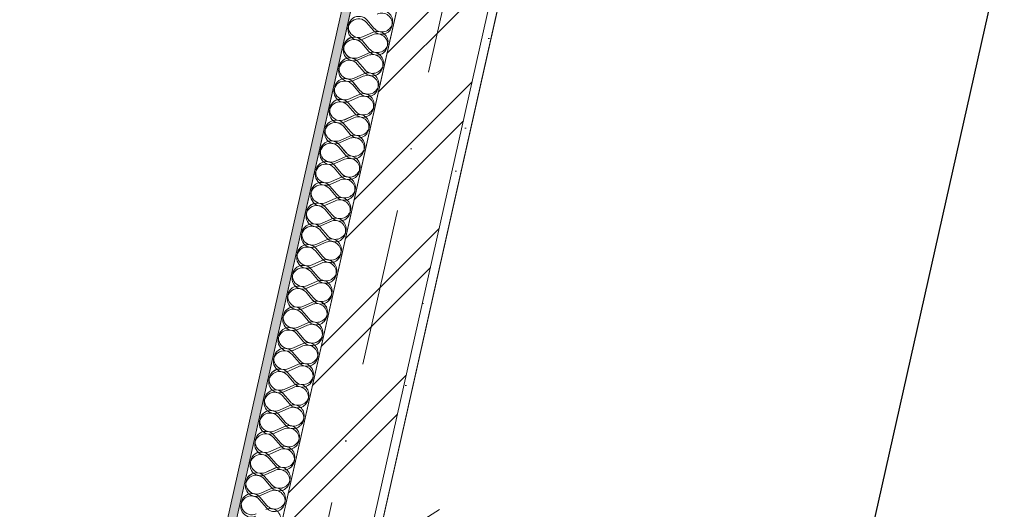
# Model space of a CAD drawing. Header units: millimetres. Extents: x -7145531 to -6681560, y 6117368 to 6219355.
# Tile 102 of 144: x -6935206 to -6933001, y 6140261 to 6141357. Entities that reach past the tile are written whole.
import ezdxf
from ezdxf.enums import TextEntityAlignment as Align

# ---------------------------------------------------------------- set-up
doc = ezdxf.new("R2010")
doc.units = ezdxf.units.MM
doc.header["$MEASUREMENT"] = 0
doc.linetypes.add('Штрихпунктирная', pattern=[670.277762, 352.777767, -176.388884, 0, -141.111112])
for name, color, linetype in [('S - квартира_помещение.АР', 7, 'Continuous'), ('S - МОП.АР', 7, 'Continuous'), ('АР-Стены_внешние_.АР', 7, 'Continuous'), ('АР-Стены_Перегородки_межквартирные_200.АР', 7, 'Continuous'), ('АР-Чертеж-Оси_Осевые размеры.АР', 7, 'Continuous'), ('АР-Чертеж-Размеры.АР', 7, 'Continuous')]:
    doc.layers.add(name, color=color, linetype=linetype)
for name, color, linetype, lineweight in [('АР-Стены_внешние_.АР_Ном._пера__1', 7, 'Continuous', 0), ('АР-Стены_Перегородки_межквартирные_200.АР_Ном._пера__1', 7, 'Continuous', 15), ('АР-Чертеж-Оси_Осевые размеры.АР_Ном._пера__120', 7, 'Continuous', 0)]:
    doc.layers.add(name, color=color, linetype=linetype, lineweight=lineweight)
doc.styles.add('РЎР“Р•РќР•Р\xa0Р\x98Р\xa0_РЎРўР\x98Р›Р¬_3', font='GOTHIC.TTF')
doc.dimstyles.new('СГЕНЕРИР_СТИЛЬ__1', dxfattribs={"dimtxt": 150, "dimasz": 237.5, "dimexe": 0.18, "dimexo": 0.0625, "dimgap": 0, "dimtad": 1, "dimdec": 0, "dimzin": 0, "dimdsep": 46, "dimtxsty": 'РЎР“Р•РќР•Р\xa0Р\x98Р\xa0_РЎРўР\x98Р›Р¬_3', "dimblk": 'ARROWHEAD_6', "dimblk1": 'ARROWHEAD_6', "dimblk2": 'ARROWHEAD_6', "dimcen": 0.09, "dimse1": 1, "dimse2": 1, "dimclrd": 7, "dimclre": 7, "dimclrt": 7, "dimazin": 0, "dimtfac": 1, "dimtdec": 4, "dimtmove": 0, "dimatfit": 3, "dimfxl": 1, "dimtolj": 1, "dimtzin": 0, "dimarcsym": 0})
doc.dimstyles.new('СГЕНЕРИР_СТИЛЬ__3', dxfattribs={"dimtxt": 150, "dimasz": 237.5, "dimexe": 0.18, "dimexo": 0.0625, "dimgap": 0, "dimtad": 1, "dimdec": 0, "dimzin": 0, "dimdsep": 46, "dimtxsty": 'РЎР“Р•РќР•Р\xa0Р\x98Р\xa0_РЎРўР\x98Р›Р¬_3', "dimblk": 'ARROWHEAD_6', "dimblk1": 'ARROWHEAD_6', "dimblk2": 'ARROWHEAD_6', "dimcen": 0.09, "dimse1": 1, "dimse2": 1, "dimclrd": 7, "dimclre": 7, "dimclrt": 7, "dimazin": 0, "dimtfac": 1, "dimtdec": 4, "dimtmove": 2, "dimatfit": 3, "dimfxl": 1, "dimtolj": 1, "dimtzin": 0, "dimarcsym": 0})
pattern_1 = [(45, (-6566190.34, 6563027.8), (-111.369318, 111.369318), [0, -105, 0, -157.5]), (110, (-6565840.34, 6563027.8), (148.001588, 53.868173), [0, -77, 0, -133])]
pattern_2 = [(45, (-6338440.43, 6562625.56), (-111.369318, 111.369318), [0, -105, 0, -157.5]), (110, (-6338090.43, 6562625.56), (148.001588, 53.868173), [0, -77, 0, -133])]

# ---------------------------------------------------------------- blocks, each defined once
blk = doc.blocks.new('Стена_9_8', base_point=(-7161756.7, 6142903.6))
at = {"layer": 'АР-Стены_внешние_.АР', "linetype": 'Continuous', "lineweight": 0, "true_color": 0x000000}
h = blk.add_hatch(dxfattribs=at)
h.set_pattern_fill('БЛОКИ_БЕТОННЫЕ_ЭФФЕКТИВН_71', color=18, style=0, pattern_type=2)
h.set_pattern_definition([(45, (-6566190.34, 6562677.8), (-127.279217, 127.279217), [])])
h.paths.add_polyline_path([(-7162334.3, 6139876.3), (-7161659.2, 6142881.7), (-7161854.3, 6142925.5), (-7162529.4, 6139920.1)])
h = blk.add_hatch(dxfattribs=at)
h.set_pattern_fill('ШТУКАТУРКА__ГИПС_01_0008', color=18, style=0, pattern_type=2)
h.set_pattern_definition(pattern_1)
h.paths.add_polyline_path([(-7162314.8, 6139871.9), (-7161639.6, 6142877.3), (-7161659.2, 6142881.7), (-7162334.3, 6139876.3)])
at = {"layer": 'АР-Стены_внешние_.АР_Ном._пера__1', "color": 7, "linetype": 'Continuous', "lineweight": 15}
blk.add_line((-7162334.3, 6139876.3), (-7161659.2, 6142881.7), dxfattribs=at)
at = {"layer": 'АР-Стены_внешние_.АР_Ном._пера__1', "color": 7, "linetype": 'Continuous', "lineweight": 15, "flags": 128}
blk.add_lwpolyline([(-7161854.3, 6142925.5), (-7162529.4, 6139920.1)], dxfattribs=at)
at = {"layer": 'АР-Стены_внешние_.АР_Ном._пера__1', "color": 7, "linetype": 'Continuous', "lineweight": 0, "flags": 128}
blk.add_lwpolyline([(-7162314.8, 6139871.9), (-7161639.6, 6142877.3)], dxfattribs=at)
blk = doc.blocks.new('*X424', base_point=(-6566190.3, 6562677.8))
at = {"layer": 'АР-Стены_внешние_.АР_Ном._пера__1', "color": 7, "linetype": 'Continuous', "lineweight": 0}
for p, q in [((-7162177.7, 6141758.8), (-7162162.3, 6141740.7)), ((-7162186.1, 6141721.6), (-7162164.4, 6141731.4)), ((-7162188.2, 6141712.3), (-7162172.7, 6141694.2)), ((-7162196.5, 6141675.1), (-7162174.8, 6141684.9)), ((-7162198.6, 6141665.8), (-7162183.1, 6141647.7)), ((-7162206.9, 6141628.7), (-7162185.2, 6141638.4)), ((-7162209, 6141619.4), (-7162193.6, 6141601.3)), ((-7162217.4, 6141582.2), (-7162195.7, 6141592)), ((-7162219.5, 6141572.9), (-7162204, 6141554.8)), ((-7162227.8, 6141535.8), (-7162206.1, 6141545.5)), ((-7162229.9, 6141526.5), (-7162214.4, 6141508.3)), ((-7162238.3, 6141489.3), (-7162216.5, 6141499.1)), ((-7162240.3, 6141480), (-7162224.9, 6141461.9)), ((-7162250.8, 6141433.5), (-7162235.3, 6141415.4)), ((-7162248.7, 6141442.8), (-7162227, 6141452.6)), ((-7162261.2, 6141387.1), (-7162245.8, 6141369)), ((-7162259.1, 6141396.4), (-7162237.4, 6141406.1)), ((-7162269.6, 6141349.9), (-7162247.8, 6141359.7)), ((-7162271.6, 6141340.6), (-7162256.2, 6141322.5)), ((-7162280, 6141303.4), (-7162258.3, 6141313.2)), ((-7162282.1, 6141294.1), (-7162266.6, 6141276)), ((-7162290.4, 6141257), (-7162268.7, 6141266.7)), ((-7162292.5, 6141247.7), (-7162277.1, 6141229.6)), ((-7162300.9, 6141210.5), (-7162279.1, 6141220.3)), ((-7162302.9, 6141201.2), (-7162287.5, 6141183.1)), ((-7162311.3, 6141164.1), (-7162289.6, 6141173.8)), ((-7162313.4, 6141154.8), (-7162297.9, 6141136.7)), ((-7162321.7, 6141117.6), (-7162300, 6141127.4)), ((-7162323.8, 6141108.3), (-7162308.4, 6141090.2)), ((-7162332.2, 6141071.1), (-7162310.5, 6141080.9)), ((-7162334.3, 6141061.8), (-7162318.8, 6141043.7)), ((-7162342.6, 6141024.7), (-7162320.9, 6141034.4)), ((-7162344.7, 6141015.4), (-7162329.2, 6140997.3)), ((-7162355.1, 6140968.9), (-7162339.7, 6140950.8)), ((-7162353, 6140978.2), (-7162331.3, 6140988)), ((-7162363.5, 6140931.7), (-7162341.8, 6140941.5)), ((-7162365.6, 6140922.5), (-7162350.1, 6140904.3)), ((-7162373.9, 6140885.3), (-7162352.2, 6140895.1)), ((-7162376, 6140876), (-7162360.5, 6140857.9)), ((-7162384.3, 6140838.8), (-7162362.6, 6140848.6)), ((-7162386.4, 6140829.5), (-7162371, 6140811.4)), ((-7162394.8, 6140792.4), (-7162373.1, 6140802.1)), ((-7162396.9, 6140783.1), (-7162381.4, 6140765)), ((-7162405.2, 6140745.9), (-7162383.5, 6140755.7)), ((-7162407.3, 6140736.6), (-7162391.8, 6140718.5)), ((-7162415.6, 6140699.4), (-7162393.9, 6140709.2)), ((-7162417.7, 6140690.1), (-7162402.3, 6140672))]:
    blk.add_line(p, q, dxfattribs=at)
for centre, start, end in [((-7162195.8, 6141743.3), 40.4718, 294.2116), ((-7162144.2, 6141756.1), 347.3417, 114.2116), ((-7162144.2, 6141756.1), 220.4718, 347.3417), ((-7162206.3, 6141696.9), 40.4718, 294.2116), ((-7162154.6, 6141709.6), 347.3417, 114.2116), ((-7162154.6, 6141709.6), 220.4718, 347.3417), ((-7162216.7, 6141650.4), 40.4718, 294.2116), ((-7162165, 6141663.2), 347.3417, 114.2116), ((-7162165, 6141663.2), 220.4718, 347.3417), ((-7162175.5, 6141616.7), 347.3417, 114.2116), ((-7162227.1, 6141603.9), 40.4718, 294.2116), ((-7162175.5, 6141616.7), 220.4718, 347.3417), ((-7162185.9, 6141570.3), 347.3417, 114.2116), ((-7162237.6, 6141557.5), 40.4718, 294.2116), ((-7162185.9, 6141570.3), 220.4718, 347.3417), ((-7162196.3, 6141523.8), 347.3417, 114.2116), ((-7162248, 6141511), 40.4718, 294.2116), ((-7162206.8, 6141477.3), 347.3417, 114.2116), ((-7162196.3, 6141523.8), 220.4718, 347.3417), ((-7162258.5, 6141464.5), 40.4718, 294.2116), ((-7162217.2, 6141430.9), 347.3417, 114.2116), ((-7162206.8, 6141477.3), 220.4718, 347.3417), ((-7162268.9, 6141418.1), 40.4718, 294.2116), ((-7162217.2, 6141430.9), 220.4718, 347.3417), ((-7162279.3, 6141371.6), 40.4718, 294.2116), ((-7162227.6, 6141384.4), 347.3417, 114.2116), ((-7162227.6, 6141384.4), 220.4718, 347.3417), ((-7162289.8, 6141325.2), 40.4718, 294.2116), ((-7162238.1, 6141338), 347.3417, 114.2116), ((-7162238.1, 6141338), 220.4718, 347.3417), ((-7162300.2, 6141278.7), 40.4718, 294.2116), ((-7162248.5, 6141291.5), 347.3417, 114.2116), ((-7162248.5, 6141291.5), 220.4718, 347.3417), ((-7162310.6, 6141232.2), 40.4718, 294.2116), ((-7162258.9, 6141245), 347.3417, 114.2116), ((-7162258.9, 6141245), 220.4718, 347.3417), ((-7162269.4, 6141198.6), 347.3417, 114.2116), ((-7162321.1, 6141185.8), 40.4718, 294.2116), ((-7162269.4, 6141198.6), 220.4718, 347.3417), ((-7162279.8, 6141152.1), 347.3417, 114.2116), ((-7162331.5, 6141139.3), 40.4718, 294.2116), ((-7162279.8, 6141152.1), 220.4718, 347.3417), ((-7162290.3, 6141105.6), 347.3417, 114.2116), ((-7162341.9, 6141092.8), 40.4718, 294.2116), ((-7162290.3, 6141105.6), 220.4718, 347.3417), ((-7162300.7, 6141059.2), 347.3417, 114.2116), ((-7162352.4, 6141046.4), 40.4718, 294.2116), ((-7162311.1, 6141012.7), 347.3417, 114.2116), ((-7162300.7, 6141059.2), 220.4718, 347.3417), ((-7162362.8, 6140999.9), 40.4718, 294.2116), ((-7162321.6, 6140966.3), 347.3417, 114.2116), ((-7162311.1, 6141012.7), 220.4718, 347.3417), ((-7162373.2, 6140953.5), 40.4718, 294.2116), ((-7162321.6, 6140966.3), 220.4718, 347.3417), ((-7162383.7, 6140907), 40.4718, 294.2116), ((-7162332, 6140919.8), 347.3417, 114.2116), ((-7162332, 6140919.8), 220.4718, 347.3417), ((-7162394.1, 6140860.5), 40.4718, 294.2116), ((-7162342.4, 6140873.3), 347.3417, 114.2116), ((-7162342.4, 6140873.3), 220.4718, 347.3417), ((-7162404.5, 6140814.1), 40.4718, 294.2116), ((-7162352.9, 6140826.9), 347.3417, 114.2116), ((-7162352.9, 6140826.9), 220.4718, 347.3417), ((-7162363.3, 6140780.4), 347.3417, 114.2116), ((-7162415, 6140767.6), 40.4718, 294.2116), ((-7162363.3, 6140780.4), 220.4718, 347.3417), ((-7162373.7, 6140734), 347.3417, 114.2116), ((-7162425.4, 6140721.2), 40.4718, 294.2116), ((-7162373.7, 6140734), 220.4718, 347.3417), ((-7162384.2, 6140687.5), 347.3417, 114.2116), ((-7162435.8, 6140674.7), 40.4718, 294.2116), ((-7162384.2, 6140687.5), 220.4718, 347.3417), ((-7162394.6, 6140641), 347.3417, 114.2116)]:
    blk.add_arc(centre, 23.8, start, end, dxfattribs=at)
blk = doc.blocks.new('Стена_163_8', base_point=(-7164340.2, 6132132.6))
at = {"layer": 'АР-Стены_внешние_.АР', "linetype": 'Continuous', "lineweight": 0, "true_color": 0x000000}
h = blk.add_hatch(dxfattribs=at)
h.set_pattern_fill('ШТУКАТУРКА__ГИПС_01_0008', color=18, style=0, pattern_type=2)
h.set_pattern_definition(pattern_1)
h.paths.add_polyline_path([(-7161215.8, 6146317.8), (-7164394.4, 6132165.3), (-7164374.8, 6132160.9), (-7161196.3, 6146313.5)])
at = {"layer": 'АР-Стены_внешние_.АР_Ном._пера__1', "color": 7, "linetype": 'Continuous', "lineweight": 0}
blk.add_line((-7161196.3, 6146313.5), (-7164374.8, 6132160.9), dxfattribs=at)
at = {"layer": 'АР-Стены_внешние_.АР_Ном._пера__1', "color": 7, "linetype": 'Continuous', "lineweight": 0, "flags": 128}
for points in [[(-7161215.8, 6146317.8), (-7164394.4, 6132165.3)], [(-7164277.3, 6132139), (-7161098.7, 6146291.6)]]:
    blk.add_lwpolyline(points, dxfattribs=at)
at = {"layer": 'АР-Стены_внешние_.АР', "color": 7, "lineweight": 0}
blk.add_blockref('*X424', (-6566190.3, 6562677.8), dxfattribs=at)
blk = doc.blocks.new('Стандартный Маркер Сетки[63]_8', base_point=(-7160680.9, 6147693.7))
at = {"layer": 'АР-Чертеж-Оси_Осевые размеры.АР_Ном._пера__120', "color": 7, "linetype": 'Штрихпунктирная', "lineweight": 0}
blk.add_line((-7160787.5, 6147219.2), (-7165571.2, 6125919.8), dxfattribs=at)
at = {"layer": 'АР-Чертеж-Оси_Осевые размеры.АР_Ном._пера__120', "color": 7, "lineweight": 0, "style": 'РЎР“Р•РќР•Р\xa0Р\x98Р\xa0_РЎРўР\x98Р›Р¬_3'}
blk.add_attdef('AC_MarkerText_1', text='', height=350, rotation=347.3417, dxfattribs=at).set_placement((-7165717.5, 6125138.4), align=Align.TOP_CENTER)
blk = doc.blocks.new('Стандартный Маркер Сетки[83]_8', base_point=(-7160680.9, 6147693.7))
at = {"layer": 'АР-Чертеж-Оси_Осевые размеры.АР_Ном._пера__120', "color": 7, "linetype": 'Штрихпунктирная', "lineweight": 0}
blk.add_line((-7160787.5, 6147219.2), (-7165571.2, 6125919.8), dxfattribs=at)
at = {"layer": 'АР-Чертеж-Оси_Осевые размеры.АР_Ном._пера__120', "color": 7, "lineweight": 0, "style": 'РЎР“Р•РќР•Р\xa0Р\x98Р\xa0_РЎРўР\x98Р›Р¬_3'}
blk.add_attdef('AC_MarkerText_1', text='', height=350, rotation=347.3417, dxfattribs=at).set_placement((-7165717.5, 6125138.4), align=Align.TOP_CENTER)
blk = doc.blocks.new('ARROWHEAD_6')
at = {"color": 0, "linetype": 'Continuous', "lineweight": 0}
for p, q in [((-0.5, -0.5), (0.5, 0.5)), ((0, 0), (-1, 0))]:
    blk.add_line(p, q, dxfattribs=at)
blk = doc.blocks.new('*D492', base_point=(-6566190.3, 6562677.8))
at = {"layer": 'Defpoints', "color": 0, "linetype": 'Continuous', "transparency": 16777216}
for p in [(-6931391.1, 6145295.9), (-6933610.7, 6138819.8), (-6933248.1, 6138738.3)]:
    blk.add_point(p, dxfattribs=at)
at = {"layer": 'АР-Чертеж-Размеры.АР', "color": 7, "linetype": 'Continuous', "lineweight": -2, "transparency": 16777216}
blk.add_line((-6932171.4, 6145227.8), (-6933558.6, 6139051.5), dxfattribs=at)
at = {"layer": 'АР-Чертеж-Размеры.АР', "color": 7, "linetype": 'Continuous', "lineweight": -2, "transparency": 16777216, "xscale": 237.5, "yscale": 237.5, "zscale": 237.5}
for p, rotation in [((-6932119.4, 6145459.5), 77.3410680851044), ((-6933610.7, 6138819.8), 257.3410680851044)]:
    blk.add_blockref('ARROWHEAD_6', p, dxfattribs=dict(at, rotation=rotation))
at = {"layer": 'АР-Чертеж-Размеры.АР', "color": 7, "linetype": 'Continuous', "lineweight": 0, "transparency": 16777216, "insert": (-6933066.2, 6141723), "char_height": 150, "attachment_point": 5, "rotation": 77.3411, "style": 'РЎР“Р•РќР•Р\xa0Р\x98Р\xa0_РЎРўР\x98Р›Р¬_3'}
blk.add_mtext('\\A1;6805', dxfattribs=at)
blk = doc.blocks.new('*D606', base_point=(-6566190.3, 6562677.8))
at = {"layer": 'Defpoints', "color": 0, "linetype": 'Continuous', "transparency": 16777216}
for p in [(-6934227.3, 6140972.4), (-6930679.7, 6140613.6), (-6930953.3, 6139395)]:
    blk.add_point(p, dxfattribs=at)
at = {"layer": 'АР-Чертеж-Размеры.АР', "color": 7, "linetype": 'Continuous', "lineweight": -2, "transparency": 16777216}
for p, q in [((-6934175.6, 6140118.7), (-6932906.2, 6139833.6)), ((-6931185, 6139447.1), (-6932468.2, 6139735.3))]:
    blk.add_line(p, q, dxfattribs=at)
at = {"layer": 'АР-Чертеж-Размеры.АР', "color": 7, "linetype": 'Continuous', "lineweight": -2, "transparency": 16777216, "xscale": 237.5, "yscale": 237.5, "zscale": 237.5}
for p, rotation in [((-6934407.3, 6140170.8), 167.3421446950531), ((-6930953.3, 6139395), 347.342144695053)]:
    blk.add_blockref('ARROWHEAD_6', p, dxfattribs=dict(at, rotation=rotation))
at = {"layer": 'АР-Чертеж-Размеры.АР', "color": 7, "linetype": 'Continuous', "lineweight": 0, "transparency": 16777216, "insert": (-6932687.2, 6139784.4), "char_height": 150, "attachment_point": 5, "rotation": 347.3421, "style": 'РЎР“Р•РќР•Р\xa0Р\x98Р\xa0_РЎРўР\x98Р›Р¬_3'}
blk.add_mtext('\\A1;3540', dxfattribs=at)
blk = doc.blocks.new('Стена_231_3', base_point=(-6934006.8, 6142501.4))
at = {"layer": 'АР-Стены_внешние_.АР', "linetype": 'Continuous', "lineweight": 0, "true_color": 0x000000}
h = blk.add_hatch(dxfattribs=at)
h.set_pattern_fill('БЛОКИ_БЕТОННЫЕ_ЭФФЕКТИВН_7A', color=18, style=0, pattern_type=2)
h.set_pattern_definition([(45, (-6338440.43, 6562275.56), (-127.279217, 127.279217), [])])
h.paths.add_polyline_path([(-6934584.4, 6139474.1), (-6933909.3, 6142479.4), (-6934104.4, 6142523.3), (-6934779.5, 6139517.9)])
h = blk.add_hatch(dxfattribs=at)
h.set_pattern_fill('ШТУКАТУРКА__ГИПС_01_0003', color=18, style=0, pattern_type=2)
h.set_pattern_definition(pattern_2)
h.paths.add_polyline_path([(-6934564.9, 6139469.7), (-6933889.7, 6142475.1), (-6933909.3, 6142479.4), (-6934584.4, 6139474.1)])
at = {"layer": 'АР-Стены_внешние_.АР_Ном._пера__1', "color": 7, "linetype": 'Continuous', "lineweight": 15}
blk.add_line((-6934584.4, 6139474.1), (-6933909.3, 6142479.4), dxfattribs=at)
at = {"layer": 'АР-Стены_внешние_.АР_Ном._пера__1', "color": 7, "linetype": 'Continuous', "lineweight": 15, "flags": 128}
blk.add_lwpolyline([(-6934104.4, 6142523.3), (-6934779.5, 6139517.9)], dxfattribs=at)
at = {"layer": 'АР-Стены_внешние_.АР_Ном._пера__1', "color": 7, "linetype": 'Continuous', "lineweight": 0, "flags": 128}
blk.add_lwpolyline([(-6934564.9, 6139469.7), (-6933889.7, 6142475.1)], dxfattribs=at)
blk = doc.blocks.new('*X873', base_point=(-6338440.4, 6562275.6))
at = {"layer": 'АР-Стены_Перегородки_межквартирные_200.АР_Ном._пера__1', "color": 7, "linetype": 'Continuous', "lineweight": 0}
for p, q in [((-6934428.8, 6141351), (-6934413.4, 6141332.9)), ((-6934437.2, 6141313.9), (-6934415.5, 6141323.6)), ((-6934439.3, 6141304.6), (-6934423.8, 6141286.5)), ((-6934447.6, 6141267.4), (-6934425.9, 6141277.2)), ((-6934449.7, 6141258.1), (-6934434.2, 6141240)), ((-6934460.1, 6141211.6), (-6934444.7, 6141193.5)), ((-6934458, 6141220.9), (-6934436.3, 6141230.7)), ((-6934468.5, 6141174.5), (-6934446.8, 6141184.2)), ((-6934470.6, 6141165.2), (-6934455.1, 6141147.1)), ((-6934478.9, 6141128), (-6934457.2, 6141137.8)), ((-6934481, 6141118.7), (-6934465.5, 6141100.6)), ((-6934489.3, 6141081.6), (-6934467.6, 6141091.3)), ((-6934491.4, 6141072.3), (-6934476, 6141054.2)), ((-6934499.8, 6141035.1), (-6934478.1, 6141044.9)), ((-6934501.9, 6141025.8), (-6934486.4, 6141007.7)), ((-6934510.2, 6140988.6), (-6934488.5, 6140998.4)), ((-6934512.3, 6140979.3), (-6934496.8, 6140961.2)), ((-6934520.6, 6140942.2), (-6934498.9, 6140951.9)), ((-6934522.7, 6140932.9), (-6934507.3, 6140914.8)), ((-6934531.1, 6140895.7), (-6934509.4, 6140905.5)), ((-6934533.2, 6140886.4), (-6934517.7, 6140868.3)), ((-6934541.5, 6140849.2), (-6934519.8, 6140859)), ((-6934543.6, 6140840), (-6934528.1, 6140821.8)), ((-6934554, 6140793.5), (-6934538.6, 6140775.4)), ((-6934551.9, 6140802.8), (-6934530.2, 6140812.5)), ((-6934562.4, 6140756.3), (-6934540.7, 6140766.1)), ((-6934564.5, 6140747), (-6934549, 6140728.9)), ((-6934572.8, 6140709.9), (-6934551.1, 6140719.6)), ((-6934574.9, 6140700.6), (-6934559.4, 6140682.5)), ((-6934583.3, 6140663.4), (-6934561.5, 6140673.2)), ((-6934585.3, 6140654.1), (-6934569.9, 6140636)), ((-6934593.7, 6140616.9), (-6934572, 6140626.7)), ((-6934595.8, 6140607.6), (-6934580.3, 6140589.5)), ((-6934604.1, 6140570.5), (-6934582.4, 6140580.2)), ((-6934606.2, 6140561.2), (-6934590.8, 6140543.1)), ((-6934614.6, 6140524), (-6934592.8, 6140533.8)), ((-6934616.6, 6140514.7), (-6934601.2, 6140496.6)), ((-6934625, 6140477.6), (-6934603.3, 6140487.3)), ((-6934627.1, 6140468.3), (-6934611.6, 6140450.1)), ((-6934635.4, 6140431.1), (-6934613.7, 6140440.9)), ((-6934637.5, 6140421.8), (-6934622.1, 6140403.7)), ((-6934647.9, 6140375.3), (-6934632.5, 6140357.2)), ((-6934645.9, 6140384.6), (-6934624.1, 6140394.4)), ((-6934658.4, 6140328.9), (-6934642.9, 6140310.8)), ((-6934656.3, 6140338.2), (-6934634.6, 6140347.9)), ((-6934666.7, 6140291.7), (-6934645, 6140301.5)), ((-6934668.8, 6140282.4), (-6934653.4, 6140264.3))]:
    blk.add_line(p, q, dxfattribs=at)
for centre, start, end in [((-6934395.3, 6141348.4), 347.3424, 114.2123), ((-6934446.9, 6141335.6), 40.4725, 294.2123), ((-6934395.3, 6141348.4), 220.4725, 347.3424), ((-6934405.7, 6141301.9), 347.3424, 114.2123), ((-6934457.4, 6141289.1), 40.4725, 294.2123), ((-6934416.1, 6141255.5), 347.3424, 114.2123), ((-6934405.7, 6141301.9), 220.4725, 347.3424), ((-6934467.8, 6141242.7), 40.4725, 294.2123), ((-6934426.6, 6141209), 347.3424, 114.2123), ((-6934416.1, 6141255.5), 220.4725, 347.3424), ((-6934478.2, 6141196.2), 40.4725, 294.2123), ((-6934426.6, 6141209), 220.4725, 347.3424), ((-6934488.7, 6141149.7), 40.4725, 294.2123), ((-6934437, 6141162.5), 347.3424, 114.2123), ((-6934437, 6141162.5), 220.4725, 347.3424), ((-6934499.1, 6141103.3), 40.4725, 294.2123), ((-6934447.4, 6141116.1), 347.3424, 114.2123), ((-6934447.4, 6141116.1), 220.4725, 347.3424), ((-6934509.5, 6141056.8), 40.4725, 294.2123), ((-6934457.9, 6141069.6), 347.3424, 114.2123), ((-6934457.9, 6141069.6), 220.4725, 347.3424), ((-6934520, 6141010.3), 40.4725, 294.2123), ((-6934468.3, 6141023.1), 347.3424, 114.2123), ((-6934468.3, 6141023.1), 220.4725, 347.3424), ((-6934478.7, 6140976.7), 347.3424, 114.2123), ((-6934530.4, 6140963.9), 40.4725, 294.2123), ((-6934478.7, 6140976.7), 220.4725, 347.3424), ((-6934489.2, 6140930.2), 347.3424, 114.2123), ((-6934540.8, 6140917.4), 40.4725, 294.2123), ((-6934489.2, 6140930.2), 220.4725, 347.3424), ((-6934499.6, 6140883.8), 347.3424, 114.2123), ((-6934551.3, 6140871), 40.4725, 294.2123), ((-6934510, 6140837.3), 347.3424, 114.2123), ((-6934499.6, 6140883.8), 220.4725, 347.3424), ((-6934561.7, 6140824.5), 40.4725, 294.2123), ((-6934520.5, 6140790.8), 347.3424, 114.2123), ((-6934510, 6140837.3), 220.4725, 347.3424), ((-6934572.1, 6140778), 40.4725, 294.2123), ((-6934520.5, 6140790.8), 220.4725, 347.3424), ((-6934582.6, 6140731.6), 40.4725, 294.2123), ((-6934530.9, 6140744.4), 347.3424, 114.2123), ((-6934530.9, 6140744.4), 220.4725, 347.3424), ((-6934593, 6140685.1), 40.4725, 294.2123), ((-6934541.3, 6140697.9), 347.3424, 114.2123), ((-6934541.3, 6140697.9), 220.4725, 347.3424), ((-6934603.4, 6140638.7), 40.4725, 294.2123), ((-6934551.8, 6140651.4), 347.3424, 114.2123), ((-6934551.8, 6140651.4), 220.4725, 347.3424), ((-6934613.9, 6140592.2), 40.4725, 294.2123), ((-6934562.2, 6140605), 347.3424, 114.2123), ((-6934562.2, 6140605), 220.4725, 347.3424), ((-6934572.6, 6140558.5), 347.3424, 114.2123), ((-6934624.3, 6140545.7), 40.4725, 294.2123), ((-6934572.6, 6140558.5), 220.4725, 347.3424), ((-6934583.1, 6140512.1), 347.3424, 114.2123), ((-6934634.8, 6140499.3), 40.4725, 294.2123), ((-6934583.1, 6140512.1), 220.4725, 347.3424), ((-6934593.5, 6140465.6), 347.3424, 114.2123), ((-6934645.2, 6140452.8), 40.4725, 294.2123), ((-6934603.9, 6140419.1), 347.3424, 114.2123), ((-6934593.5, 6140465.6), 220.4725, 347.3424), ((-6934655.6, 6140406.3), 40.4725, 294.2123), ((-6934614.4, 6140372.7), 347.3424, 114.2123), ((-6934603.9, 6140419.1), 220.4725, 347.3424), ((-6934666.1, 6140359.9), 40.4725, 294.2123), ((-6934614.4, 6140372.7), 220.4725, 347.3424), ((-6934676.5, 6140313.4), 40.4725, 294.2123), ((-6934624.8, 6140326.2), 347.3424, 114.2123), ((-6934624.8, 6140326.2), 220.4725, 347.3424), ((-6934686.9, 6140267), 40.4725, 294.2123), ((-6934635.2, 6140279.8), 347.3424, 114.2123), ((-6934635.2, 6140279.8), 220.4725, 347.3424)]:
    blk.add_arc(centre, 23.8, start, end, dxfattribs=at)
blk = doc.blocks.new('Стена_258_3', base_point=(-6933461.3, 6145935.1))
at = {"layer": 'АР-Стены_Перегородки_межквартирные_200.АР', "linetype": 'Continuous', "lineweight": 0, "true_color": 0x000000}
h = blk.add_hatch(dxfattribs=at)
h.set_pattern_fill('ШТУКАТУРКА__ГИПС_01_0003', color=18, style=0, pattern_type=2)
h.set_pattern_definition(pattern_2)
h.paths.add_polyline_path([(-6933465.7, 6145915.6), (-6936644.1, 6131763), (-6936624.6, 6131758.6), (-6933446.2, 6145911.2)])
at = {"layer": 'АР-Стены_Перегородки_межквартирные_200.АР_Ном._пера__1', "color": 7, "linetype": 'Continuous', "lineweight": 0}
blk.add_line((-6933446.2, 6145911.2), (-6936624.6, 6131758.6), dxfattribs=at)
at = {"layer": 'АР-Стены_Перегородки_межквартирные_200.АР_Ном._пера__1', "color": 7, "linetype": 'Continuous', "lineweight": 0, "flags": 128}
for points in [[(-6933465.7, 6145915.6), (-6936644.1, 6131763)], [(-6936527, 6131736.7), (-6933348.6, 6145889.3)]]:
    blk.add_lwpolyline(points, dxfattribs=at)
at = {"layer": 'АР-Стены_Перегородки_межквартирные_200.АР', "color": 7, "lineweight": 0}
blk.add_blockref('*X873', (-6338440.4, 6562275.6), dxfattribs=at)
blk = doc.blocks.new('*X876', base_point=(-6338440.4, 6562275.6))
at = {"layer": 'АР-Стены_внешние_.АР_Ном._пера__1', "color": 7, "linetype": 'Continuous', "lineweight": 0}
for p, q in [((-6934427.8, 6141356.5), (-6934412.4, 6141338.4)), ((-6934436.2, 6141319.4), (-6934414.5, 6141329.1)), ((-6934438.3, 6141310.1), (-6934422.8, 6141292)), ((-6934446.6, 6141272.9), (-6934424.9, 6141282.7)), ((-6934448.7, 6141263.6), (-6934433.2, 6141245.5)), ((-6934457, 6141226.4), (-6934435.3, 6141236.2)), ((-6934459.1, 6141217.1), (-6934443.7, 6141199)), ((-6934467.5, 6141180), (-6934445.8, 6141189.7)), ((-6934469.6, 6141170.7), (-6934454.1, 6141152.6)), ((-6934480, 6141124.2), (-6934464.5, 6141106.1)), ((-6934477.9, 6141133.5), (-6934456.2, 6141143.3)), ((-6934488.3, 6141087), (-6934466.6, 6141096.8)), ((-6934490.4, 6141077.8), (-6934475, 6141059.6)), ((-6934498.8, 6141040.6), (-6934477.1, 6141050.4)), ((-6934500.9, 6141031.3), (-6934485.4, 6141013.2)), ((-6934509.2, 6140994.1), (-6934487.5, 6141003.9)), ((-6934511.3, 6140984.8), (-6934495.8, 6140966.7)), ((-6934519.6, 6140947.7), (-6934497.9, 6140957.4)), ((-6934521.7, 6140938.4), (-6934506.3, 6140920.3)), ((-6934530.1, 6140901.2), (-6934508.4, 6140911)), ((-6934532.2, 6140891.9), (-6934516.7, 6140873.8)), ((-6934540.5, 6140854.7), (-6934518.8, 6140864.5)), ((-6934542.6, 6140845.4), (-6934527.1, 6140827.3)), ((-6934551, 6140808.3), (-6934529.2, 6140818)), ((-6934553, 6140799), (-6934537.6, 6140780.9)), ((-6934561.4, 6140761.8), (-6934539.7, 6140771.6)), ((-6934563.5, 6140752.5), (-6934548, 6140734.4)), ((-6934573.9, 6140706.1), (-6934558.5, 6140688)), ((-6934571.8, 6140715.4), (-6934550.1, 6140725.1)), ((-6934584.3, 6140659.6), (-6934568.9, 6140641.5)), ((-6934582.3, 6140668.9), (-6934560.5, 6140678.7)), ((-6934592.7, 6140622.4), (-6934571, 6140632.2)), ((-6934594.8, 6140613.1), (-6934579.3, 6140595)), ((-6934603.1, 6140576), (-6934581.4, 6140585.7)), ((-6934605.2, 6140566.7), (-6934589.8, 6140548.6)), ((-6934613.6, 6140529.5), (-6934591.8, 6140539.3)), ((-6934615.6, 6140520.2), (-6934600.2, 6140502.1)), ((-6934624, 6140483), (-6934602.3, 6140492.8)), ((-6934626.1, 6140473.8), (-6934610.6, 6140455.6)), ((-6934634.4, 6140436.6), (-6934612.7, 6140446.4)), ((-6934636.5, 6140427.3), (-6934621.1, 6140409.2)), ((-6934644.9, 6140390.1), (-6934623.2, 6140399.9)), ((-6934647, 6140380.8), (-6934631.5, 6140362.7)), ((-6934655.3, 6140343.7), (-6934633.6, 6140353.4)), ((-6934657.4, 6140334.4), (-6934641.9, 6140316.3)), ((-6934665.7, 6140297.2), (-6934644, 6140307)), ((-6934667.8, 6140287.9), (-6934652.4, 6140269.8))]:
    blk.add_line(p, q, dxfattribs=at)
for centre, start, end in [((-6934445.9, 6141341.1), 40.4718, 294.2116), ((-6934394.3, 6141353.9), 347.3417, 114.2116), ((-6934394.3, 6141353.9), 220.4718, 347.3417), ((-6934404.7, 6141307.4), 347.3417, 114.2116), ((-6934456.4, 6141294.6), 40.4718, 294.2116), ((-6934404.7, 6141307.4), 220.4718, 347.3417), ((-6934415.1, 6141260.9), 347.3417, 114.2116), ((-6934466.8, 6141248.1), 40.4718, 294.2116), ((-6934415.1, 6141260.9), 220.4718, 347.3417), ((-6934425.6, 6141214.5), 347.3417, 114.2116), ((-6934477.2, 6141201.7), 40.4718, 294.2116), ((-6934436, 6141168), 347.3417, 114.2116), ((-6934425.6, 6141214.5), 220.4718, 347.3417), ((-6934487.7, 6141155.2), 40.4718, 294.2116), ((-6934446.4, 6141121.6), 347.3417, 114.2116), ((-6934436, 6141168), 220.4718, 347.3417), ((-6934498.1, 6141108.8), 40.4718, 294.2116), ((-6934446.4, 6141121.6), 220.4718, 347.3417), ((-6934508.5, 6141062.3), 40.4718, 294.2116), ((-6934456.9, 6141075.1), 347.3417, 114.2116), ((-6934456.9, 6141075.1), 220.4718, 347.3417), ((-6934519, 6141015.8), 40.4718, 294.2116), ((-6934467.3, 6141028.6), 347.3417, 114.2116), ((-6934467.3, 6141028.6), 220.4718, 347.3417), ((-6934529.4, 6140969.4), 40.4718, 294.2116), ((-6934477.7, 6140982.2), 347.3417, 114.2116), ((-6934477.7, 6140982.2), 220.4718, 347.3417), ((-6934539.8, 6140922.9), 40.4718, 294.2116), ((-6934488.2, 6140935.7), 347.3417, 114.2116), ((-6934488.2, 6140935.7), 220.4718, 347.3417), ((-6934498.6, 6140889.3), 347.3417, 114.2116), ((-6934550.3, 6140876.5), 40.4718, 294.2116), ((-6934498.6, 6140889.3), 220.4718, 347.3417), ((-6934509, 6140842.8), 347.3417, 114.2116), ((-6934560.7, 6140830), 40.4718, 294.2116), ((-6934509, 6140842.8), 220.4718, 347.3417), ((-6934519.5, 6140796.3), 347.3417, 114.2116), ((-6934571.2, 6140783.5), 40.4718, 294.2116), ((-6934529.9, 6140749.9), 347.3417, 114.2116), ((-6934519.5, 6140796.3), 220.4718, 347.3417), ((-6934581.6, 6140737.1), 40.4718, 294.2116), ((-6934540.3, 6140703.4), 347.3417, 114.2116), ((-6934529.9, 6140749.9), 220.4718, 347.3417), ((-6934592, 6140690.6), 40.4718, 294.2116), ((-6934540.3, 6140703.4), 220.4718, 347.3417), ((-6934602.5, 6140644.1), 40.4718, 294.2116), ((-6934550.8, 6140656.9), 347.3417, 114.2116), ((-6934550.8, 6140656.9), 220.4718, 347.3417), ((-6934612.9, 6140597.7), 40.4718, 294.2116), ((-6934561.2, 6140610.5), 347.3417, 114.2116), ((-6934561.2, 6140610.5), 220.4718, 347.3417), ((-6934623.3, 6140551.2), 40.4718, 294.2116), ((-6934571.6, 6140564), 347.3417, 114.2116), ((-6934571.6, 6140564), 220.4718, 347.3417), ((-6934633.8, 6140504.8), 40.4718, 294.2116), ((-6934582.1, 6140517.6), 347.3417, 114.2116), ((-6934582.1, 6140517.6), 220.4718, 347.3417), ((-6934592.5, 6140471.1), 347.3417, 114.2116), ((-6934644.2, 6140458.3), 40.4718, 294.2116), ((-6934592.5, 6140471.1), 220.4718, 347.3417), ((-6934603, 6140424.6), 347.3417, 114.2116), ((-6934654.6, 6140411.8), 40.4718, 294.2116), ((-6934603, 6140424.6), 220.4718, 347.3417), ((-6934613.4, 6140378.2), 347.3417, 114.2116), ((-6934665.1, 6140365.4), 40.4718, 294.2116), ((-6934613.4, 6140378.2), 220.4718, 347.3417), ((-6934623.8, 6140331.7), 347.3417, 114.2116), ((-6934675.5, 6140318.9), 40.4718, 294.2116), ((-6934634.3, 6140285.3), 347.3417, 114.2116), ((-6934623.8, 6140331.7), 220.4718, 347.3417), ((-6934685.9, 6140272.5), 40.4718, 294.2116), ((-6934644.7, 6140238.8), 347.3417, 114.2116), ((-6934634.3, 6140285.3), 220.4718, 347.3417)]:
    blk.add_arc(centre, 23.8, start, end, dxfattribs=at)
blk = doc.blocks.new('Стена_259_3', base_point=(-6936590.3, 6131730.4))
at = {"layer": 'АР-Стены_внешние_.АР', "linetype": 'Continuous', "lineweight": 0, "true_color": 0x000000}
h = blk.add_hatch(dxfattribs=at)
h.set_pattern_fill('ШТУКАТУРКА__ГИПС_01_0003', color=18, style=0, pattern_type=2)
h.set_pattern_definition(pattern_2)
h.paths.add_polyline_path([(-6933465.9, 6145915.6), (-6936644.4, 6131763), (-6936624.9, 6131758.7), (-6933446.3, 6145911.2)])
at = {"layer": 'АР-Стены_внешние_.АР_Ном._пера__1', "color": 7, "linetype": 'Continuous', "lineweight": 0}
blk.add_line((-6933446.3, 6145911.2), (-6936624.9, 6131758.7), dxfattribs=at)
at = {"layer": 'АР-Стены_внешние_.АР_Ном._пера__1', "color": 7, "linetype": 'Continuous', "lineweight": 0, "flags": 128}
for points in [[(-6933465.9, 6145915.6), (-6936644.4, 6131763)], [(-6936527.4, 6131736.7), (-6933348.8, 6145889.3)]]:
    blk.add_lwpolyline(points, dxfattribs=at)
at = {"layer": 'АР-Стены_внешние_.АР', "color": 7, "lineweight": 0}
blk.add_blockref('*X876', (-6338440.4, 6562275.6), dxfattribs=at)
blk = doc.blocks.new('Стандартный Маркер Сетки[130]_3', base_point=(-6932931, 6147291.5))
at = {"layer": 'АР-Чертеж-Оси_Осевые размеры.АР_Ном._пера__120', "color": 7, "linetype": 'Штрихпунктирная', "lineweight": 0}
blk.add_line((-6933037.6, 6146816.9), (-6937821.3, 6125517.5), dxfattribs=at)
at = {"layer": 'АР-Чертеж-Оси_Осевые размеры.АР_Ном._пера__120', "color": 7, "lineweight": 0, "style": 'РЎР“Р•РќР•Р\xa0Р\x98Р\xa0_РЎРўР\x98Р›Р¬_3'}
blk.add_attdef('AC_MarkerText_1', text='', height=350, rotation=347.3417, dxfattribs=at).set_placement((-6937967.6, 6124736.2), align=Align.TOP_CENTER)
blk = doc.blocks.new('Стандартный Маркер Сетки[143]_3', base_point=(-6932931, 6147291.5))
at = {"layer": 'АР-Чертеж-Оси_Осевые размеры.АР_Ном._пера__120', "color": 7, "linetype": 'Штрихпунктирная', "lineweight": 0}
blk.add_line((-6933037.6, 6146816.9), (-6937821.3, 6125517.5), dxfattribs=at)
at = {"layer": 'АР-Чертеж-Оси_Осевые размеры.АР_Ном._пера__120', "color": 7, "lineweight": 0, "style": 'РЎР“Р•РќР•Р\xa0Р\x98Р\xa0_РЎРўР\x98Р›Р¬_3'}
blk.add_attdef('AC_MarkerText_1', text='', height=350, rotation=347.3417, dxfattribs=at).set_placement((-6937967.6, 6124736.2), align=Align.TOP_CENTER)

msp = doc.modelspace()

# ---------------------------------------------------------------- linework, layer by layer
at = {"layer": 'S - квартира_помещение.АР', "color": 254, "linetype": 'Continuous', "lineweight": 0, "true_color": 0xffe1c4, "flags": 128}
msp.add_lwpolyline([(-6931072.4, 6138864.6), (-6929712.7, 6144919), (-6933166.8, 6145694.7), (-6934658, 6139054.9), (-6932208.9, 6138504.9), (-6932077.5, 6139090.3)], close=True, dxfattribs=at)
at = {"layer": 'S - МОП.АР', "color": 254, "linetype": 'Continuous', "lineweight": 0, "true_color": 0xd1c7d6, "flags": 128}
msp.add_lwpolyline([(-6936644.3, 6131762.8), (-6933465.7, 6145915.6), (-6936207.3, 6146531.3), (-6936441.8, 6145487.4), (-6936842.2, 6145577.3), (-6937188.4, 6144035.6), (-6937383.6, 6144079.4), (-6937037.3, 6145621.1), (-6940101.1, 6146309.2)], dxfattribs=at)

# ---------------------------------------------------------------- block references
at = {"layer": 'АР-Стены_внешние_.АР', "color": 7, "lineweight": 0}
for name, p in [('Стена_163_8', (-6936590.3, 6131730.4)), ('Стена_259_3', (-6936590.3, 6131730.4)), ('Стена_9_8', (-6934006.8, 6142501.4)), ('Стена_231_3', (-6934006.8, 6142501.4))]:
    msp.add_blockref(name, p, dxfattribs=at)
at = {"layer": 'АР-Стены_Перегородки_межквартирные_200.АР', "color": 7, "lineweight": 0}
msp.add_blockref('Стена_258_3', (-6933461.3, 6145935.1), dxfattribs=at)
at = {"layer": 'АР-Чертеж-Оси_Осевые размеры.АР', "color": 8, "linetype": 'Continuous', "lineweight": 15}
for name in ['Стандартный Маркер Сетки[63]_8', 'Стандартный Маркер Сетки[83]_8', 'Стандартный Маркер Сетки[130]_3', 'Стандартный Маркер Сетки[143]_3']:
    msp.add_blockref(name, (-6932931, 6147291.5), dxfattribs=at)

# ---------------------------------------------------------------- dimensions: what is measured, and where the dimension line sits
at = {"layer": 'АР-Чертеж-Размеры.АР', "color": 7, "linetype": 'Continuous', "lineweight": 0}
for base, p1, p2, angle, dimstyle, picture, middle, turn in [((-6933610.7, 6138819.8), (-6931391.1, 6145295.9), (-6933248.1, 6138738.3), 257.3411, 'СГЕНЕРИР_СТИЛЬ__3', '*D492', (-6933066.2, 6141723), 77.3411), ((-6930953.3, 6139395), (-6934227.3, 6140972.4), (-6930679.7, 6140613.6), 347.3421, 'СГЕНЕРИР_СТИЛЬ__1', '*D606', (-6932687.2, 6139784.4), 347.3421)]:
    dim = msp.add_linear_dim(base=base, p1=p1, p2=p2, angle=angle, dimstyle=dimstyle, dxfattribs=at)
    dim.commit()
    dim.dimension.update_dxf_attribs({"geometry": picture, "text_midpoint": middle, "dimtype": 160, "text_rotation": turn})

doc.saveas('drawing.dxf')
